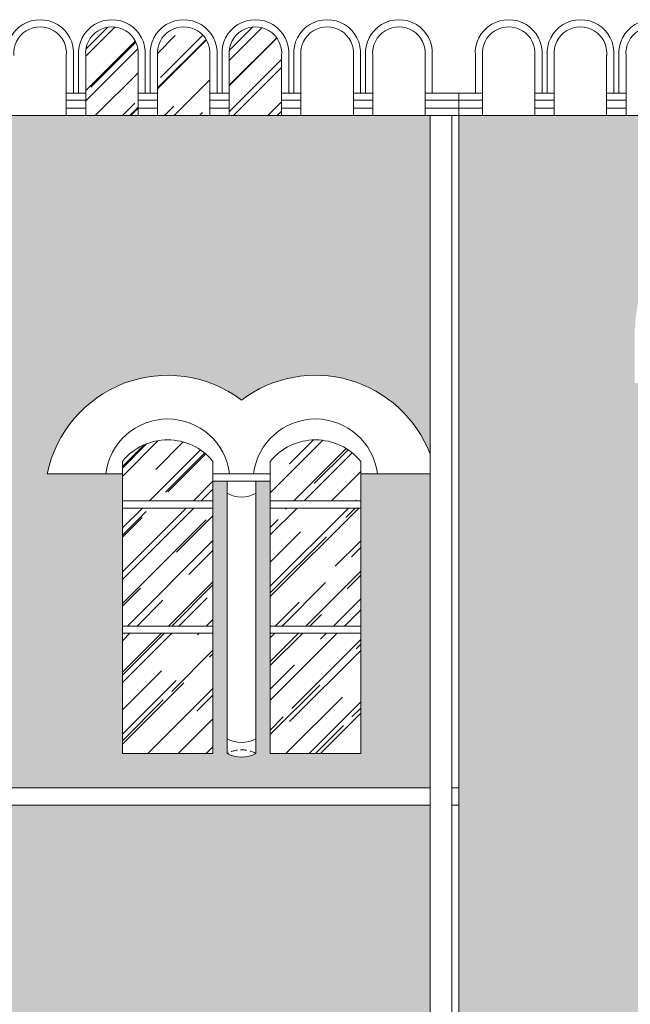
# Model space of a CAD drawing. Header units: millimetres. Extents: x -5254 to 173417, y -28809 to -6400.
# Tile 193 of 256: x 129755 to 130181, y -11438 to -10751. Entities that reach past the tile are written whole.
import ezdxf

# ---------------------------------------------------------------- set-up
doc = ezdxf.new("R2010")
doc.units = ezdxf.units.MM
doc.linetypes.add('HIDDEN', pattern=[9.525, 6.35, -3.175])
for name, color, linetype, lineweight in [('mre_cegła', 7, 'Continuous', 5), ('mre_cienka', 7, 'Continuous', 15), ('mre_cienkie', 7, 'Continuous', 9), ('mre_drewno', 7, 'Continuous', 9), ('mre_szyby', 7, 'Continuous', 13), ('mre_ściany', 7, 'Continuous', 20)]:
    doc.layers.add(name, color=color, linetype=linetype, lineweight=lineweight)
pattern_1 = [(45, (103332.984, -13352.699), (21.552615, 57.47364), [381, -50.8, 127, -25.4]), (45, (103347.89, -13319.83), (-41.847994, 5.92697), [76.2, -8.382, 152.4, -19.05]), (45, (103326.698, -13328.452), (81.36112, 105.428207), [203.2, -35.56, 101.6, -25.4])]
pattern_2 = [(0, (103332.984, -13352.699), (0, 7.451598), []), (90, (103332.984, -13352.699), (-11.176, 7.451598), [7.451598, -7.451598])]

msp = doc.modelspace()

# ---------------------------------------------------------------- hatches: boundary and pattern name
at = {"layer": 'mre_cegła'}
h = msp.add_hatch(dxfattribs=at)
h.set_pattern_fill('AR-BRSTD', color=256, scale=0.11)
h.set_pattern_definition(pattern_2)
h.paths.add_polyline_path([(130041.35, -11298.63), (128879.35, -11298.63), (128879.35, -11806.13), (129286.16, -11806.13), (129271.25, -11788.13), (129286.16, -11788.13), (129286.16, -11806.13), (130041.35, -11806.13)])
h.paths.add_polyline_path([(129647.94, -11488.27), (129647.94, -11513.24), (129637.94, -11513.24), (129637.94, -11705.13), (129647.44, -11705.13), (129647.44, -11726.13), (129622.94, -11726.13), (129622.94, -11720.13), (129612.85, -11720.13), (129607.85, -11720.13), (129471.85, -11720.13), (129466.94, -11720.13), (129456.94, -11720.13), (129456.94, -11726.13), (129432.44, -11726.13), (129432.44, -11705.13), (129441.94, -11705.13), (129441.94, -11513.24), (129431.94, -11513.24), (129431.94, -11488.27, -0.343883)], flags=16)
h.paths.add_polyline_path([(129622.85, -11513.17), (129622.85, -11513.24, 0.326659), (129456.85, -11513.24), (129456.85, -11513.31, -0.32666)], flags=0)
h.paths.add_polyline_path([(129607.85, -11521.13), (129607.85, -11715.13), (129471.85, -11715.13), (129471.85, -11521.13, -0.294118)], flags=0)
h.paths.add_polyline_path([(129275.94, -11488.27), (129275.94, -11513.24), (129265.94, -11513.24), (129265.94, -11705.13), (129275.44, -11705.13), (129275.44, -11726.13), (129250.94, -11726.13), (129250.94, -11720.13), (129240.85, -11720.13), (129235.85, -11720.13), (129099.85, -11720.13), (129094.94, -11720.13), (129084.94, -11720.13), (129084.94, -11726.13), (129060.44, -11726.13), (129060.44, -11705.13), (129069.94, -11705.13), (129069.94, -11513.24), (129059.94, -11513.24), (129059.94, -11488.27, -0.343883)], flags=16)
h.paths.add_polyline_path([(129534.85, -11576.41), (129544.85, -11576.41), (129544.85, -11578.41), (129534.85, -11578.41)], flags=0)
h.paths.add_polyline_path([(129250.85, -11513.24, 0.326659), (129084.85, -11513.24), (129084.85, -11513.31, -0.32666), (129250.85, -11513.17)], flags=0)
h.paths.add_polyline_path([(129235.85, -11521.13), (129235.85, -11715.13), (129099.85, -11715.13), (129099.85, -11521.13, -0.294118)], flags=0)
h.paths.add_polyline_path([(129544.85, -11588.41), (129544.85, -11590.41), (129534.85, -11590.41), (129534.85, -11588.41)], flags=0)
h.paths.add_polyline_path([(129172.85, -11576.41), (129172.85, -11578.41), (129162.85, -11578.41), (129162.85, -11576.41)], flags=0)
h.paths.add_polyline_path([(129172.85, -11588.41), (129172.85, -11590.41), (129162.85, -11590.41), (129162.85, -11588.41)], flags=0)
h.paths.add_polyline_path([(129293.72, -11720.13), (129278.81, -11702.13), (129293.72, -11702.13)], flags=16)
h.paths.add_polyline_path([(129801.94, -11488.27, -0.343883), (130017.94, -11488.27), (130017.94, -11513.24), (130007.94, -11513.24), (130007.94, -11705.13), (130017.44, -11705.13), (130017.44, -11726.13), (129992.94, -11726.13), (129992.94, -11720.13), (129982.85, -11720.13), (129977.85, -11720.13), (129841.85, -11720.13), (129836.94, -11720.13), (129826.94, -11720.13), (129826.94, -11726.13), (129802.44, -11726.13), (129802.44, -11705.13), (129811.94, -11705.13), (129811.94, -11513.24), (129801.94, -11513.24)], flags=16)
h.paths.add_polyline_path([(129992.85, -11513.17), (129992.85, -11513.24, 0.326659), (129826.85, -11513.24), (129826.85, -11513.31, -0.32666)], flags=0)
h.paths.add_polyline_path([(129841.85, -11521.13, -0.294118), (129977.85, -11521.13), (129977.85, -11715.13), (129841.85, -11715.13)], flags=0)
h.paths.add_polyline_path([(129914.85, -11576.41), (129914.85, -11578.41), (129904.85, -11578.41), (129904.85, -11576.41)], flags=0)
h.paths.add_polyline_path([(129914.85, -11588.41), (129914.85, -11590.41), (129904.85, -11590.41), (129904.85, -11588.41)], flags=0)
h.paths.add_polyline_path([(131786.85, -11298.63), (130602.85, -11298.63), (130602.85, -11806.13), (131786.85, -11806.13)])
h.paths.add_polyline_path([(130864.44, -11488.27), (130864.44, -11513.24), (130854.44, -11513.24), (130854.44, -11705.13), (130863.94, -11705.13), (130863.94, -11726.13), (130839.44, -11726.13), (130839.44, -11720.13), (130829.35, -11720.13), (130824.35, -11720.13), (130688.35, -11720.13), (130683.44, -11720.13), (130673.44, -11720.13), (130673.44, -11726.13), (130648.94, -11726.13), (130648.94, -11705.13), (130658.44, -11705.13), (130658.44, -11513.24), (130648.44, -11513.24), (130648.44, -11488.27, -0.343883)], flags=16)
h.paths.add_polyline_path([(130839.35, -11513.17), (130839.35, -11513.24, 0.326659), (130673.35, -11513.24), (130673.35, -11513.31, -0.32666)], flags=0)
h.paths.add_polyline_path([(130824.35, -11521.13), (130824.35, -11715.13), (130688.35, -11715.13), (130688.35, -11521.13, -0.294118)], flags=0)
h.paths.add_polyline_path([(130751.35, -11576.41), (130761.35, -11576.41), (130761.35, -11578.41), (130751.35, -11578.41)], flags=0)
h.paths.add_polyline_path([(130761.35, -11588.41), (130761.35, -11590.41), (130751.35, -11590.41), (130751.35, -11588.41)], flags=0)
h.paths.add_polyline_path([(131018.44, -11488.27, -0.343883), (131234.44, -11488.27), (131234.44, -11513.24), (131224.44, -11513.24), (131224.44, -11705.13), (131233.94, -11705.13), (131233.94, -11726.13), (131209.44, -11726.13), (131209.44, -11720.13), (131199.35, -11720.13), (131194.35, -11720.13), (131058.35, -11720.13), (131053.44, -11720.13), (131043.44, -11720.13), (131043.44, -11726.13), (131018.94, -11726.13), (131018.94, -11705.13), (131028.44, -11705.13), (131028.44, -11513.24), (131018.44, -11513.24)], flags=16)
h.paths.add_polyline_path([(131209.35, -11513.17), (131209.35, -11513.24, 0.326659), (131043.35, -11513.24), (131043.35, -11513.31, -0.32666)], flags=0)
h.paths.add_polyline_path([(131058.35, -11521.13, -0.294118), (131194.35, -11521.13), (131194.35, -11715.13), (131058.35, -11715.13)], flags=0)
h.paths.add_polyline_path([(131131.35, -11576.41), (131131.35, -11578.41), (131121.35, -11578.41), (131121.35, -11576.41)], flags=0)
h.paths.add_polyline_path([(131131.35, -11588.41), (131131.35, -11590.41), (131121.35, -11590.41), (131121.35, -11588.41)], flags=0)
h.paths.add_polyline_path([(131390.44, -11488.27, -0.343883), (131606.44, -11488.27), (131606.44, -11513.24), (131596.44, -11513.24), (131596.44, -11705.13), (131605.94, -11705.13), (131605.94, -11726.13), (131581.44, -11726.13), (131581.44, -11720.13), (131571.35, -11720.13), (131566.35, -11720.13), (131430.35, -11720.13), (131425.44, -11720.13), (131415.44, -11720.13), (131415.44, -11726.13), (131390.94, -11726.13), (131390.94, -11705.13), (131400.44, -11705.13), (131400.44, -11513.24), (131390.44, -11513.24)], flags=16)
h.paths.add_polyline_path([(131581.35, -11513.17), (131581.35, -11513.24, 0.326659), (131415.35, -11513.24), (131415.35, -11513.31, -0.32666)], flags=0)
h.paths.add_polyline_path([(131430.35, -11521.13, -0.294118), (131566.35, -11521.13), (131566.35, -11715.13), (131430.35, -11715.13)], flags=0)
h.paths.add_polyline_path([(131503.35, -11576.41), (131503.35, -11578.41), (131493.35, -11578.41), (131493.35, -11576.41)], flags=0)
h.paths.add_polyline_path([(131503.35, -11588.41), (131503.35, -11590.41), (131493.35, -11590.41), (131493.35, -11588.41)], flags=0)
h.paths.add_polyline_path([(131616.52, -11699.63), (131631.43, -11699.63), (131631.43, -11717.63)], flags=16)
h.paths.add_polyline_path([(131608.96, -11785.63), (131623.87, -11785.63), (131623.87, -11803.63)], flags=16)
h.paths.add_polyline_path([(131786.85, -10817.96), (130602.85, -10817.96), (130602.85, -11286.63), (131786.85, -11286.63)])
h.paths.add_polyline_path([(130891.85, -11067.86), (130839.44, -11067.86), (130839.44, -11262.7), (130776.44, -11262.7), (130776.44, -11072.86), (130766.44, -11072.86), (130766.44, -11262.7, -0.256629), (130746.44, -11262.7), (130746.44, -11072.86), (130736.44, -11072.86), (130736.44, -11262.7), (130673.44, -11262.7), (130673.44, -11067.86), (130621.02, -11067.86, -0.552546), (130756.44, -11016.3, -0.552546)], flags=16)
h.paths.add_polyline_path([(131126.44, -11016.3, -0.552546), (131261.85, -11067.86), (131209.44, -11067.86), (131209.44, -11262.7), (131146.44, -11262.7), (131146.44, -11072.86), (131136.44, -11072.86), (131136.44, -11262.7, -0.256629), (131116.44, -11262.7), (131116.44, -11072.86), (131106.44, -11072.86), (131106.44, -11262.7), (131043.44, -11262.7), (131043.44, -11067.86), (130991.02, -11067.86, -0.552546)], flags=16)
h.paths.add_polyline_path([(131498.44, -11016.3, -0.552546), (131633.85, -11067.86), (131581.44, -11067.86), (131581.44, -11262.7), (131518.44, -11262.7), (131518.44, -11072.86), (131508.44, -11072.86), (131508.44, -11262.7, -0.256629), (131488.44, -11262.7), (131488.44, -11072.86), (131478.44, -11072.86), (131478.44, -11262.7), (131415.44, -11262.7), (131415.44, -11067.86), (131363.02, -11067.86, -0.552546)], flags=16)
h.paths.add_polyline_path([(131598.89, -11244.7), (131613.8, -11244.7), (131613.8, -11262.7)], flags=16)
h.paths.add_polyline_path([(130041.35, -10817.96), (128879.35, -10817.96), (128879.35, -11286.63), (130041.35, -11286.63), (130041.35, -11067.86), (129992.94, -11067.86), (129992.94, -11262.7), (129929.94, -11262.7), (129929.94, -11072.86), (129919.94, -11072.86), (129919.94, -11262.7, -0.256629), (129899.94, -11262.7), (129899.94, -11072.86), (129889.94, -11072.86), (129889.94, -11262.7), (129826.94, -11262.7), (129826.94, -11067.86), (129774.52, -11067.86, -0.552546), (129909.94, -11016.3, -0.498751), (130041.35, -11054.02)])
h.paths.add_polyline_path([(129675.35, -11067.86), (129622.94, -11067.86), (129622.94, -11262.7), (129559.94, -11262.7), (129559.94, -11072.86), (129549.94, -11072.86), (129549.94, -11262.7, -0.256629), (129529.94, -11262.7), (129529.94, -11072.86), (129519.94, -11072.86), (129519.94, -11262.7), (129456.94, -11262.7), (129456.94, -11067.86), (129404.52, -11067.86, -0.552546), (129539.94, -11016.3, -0.552546)], flags=16)
h.paths.add_polyline_path([(129303.35, -11067.86), (129250.94, -11067.86), (129250.94, -11262.7), (129187.94, -11262.7), (129187.94, -11072.86), (129177.94, -11072.86), (129177.94, -11262.7, -0.256629), (129157.94, -11262.7), (129157.94, -11072.86), (129147.94, -11072.86), (129147.94, -11262.7), (129084.94, -11262.7), (129084.94, -11067.86), (129032.52, -11067.86, -0.552546), (129167.94, -11016.3, -0.552546)], flags=16)
h.paths.add_polyline_path([(129283.3, -11244.7), (129283.3, -11262.7), (129268.39, -11244.7)], flags=16)
h.paths.add_polyline_path([(131293.65, -11270.26), (131358.87, -11270.26), (131358.87, -11248.08), (131293.65, -11248.08)], flags=24)
h.paths.add_polyline_path([(131613.84, -11246.33), (131679.06, -11246.33), (131679.06, -11224.15), (131613.84, -11224.15)], flags=24)
h.paths.add_polyline_path([(128963.15, -11270.26), (129028.37, -11270.26), (129028.37, -11248.08), (128963.15, -11248.08)], flags=24)
h.paths.add_polyline_path([(129283.34, -11246.33), (129348.56, -11246.33), (129348.56, -11224.15), (129283.34, -11224.15)], flags=24)
h = msp.add_hatch(dxfattribs=at)
h.set_pattern_fill('AR-BRSTD', color=256, scale=0.11)
h.set_pattern_definition(pattern_2)
h.paths.add_polyline_path([(130272.06, -11025.96), (130246.06, -11025.96), (130246.06, -11095.96), (130272.06, -11095.96)], flags=17)
h.paths.add_polyline_path([(130312.06, -11025.96), (130286.06, -11025.96), (130286.06, -11095.96), (130312.06, -11095.96)], flags=17)
h.paths.add_polyline_path([(130352.06, -11025.96), (130326.06, -11025.96), (130326.06, -11095.96), (130352.06, -11095.96)], flags=17)
h.paths.add_polyline_path([(130392.06, -11025.96), (130366.06, -11025.96), (130366.06, -11095.96), (130392.06, -11095.96)], flags=17)
h.paths.add_polyline_path([(130582.85, -10817.96), (130061.35, -10817.96), (130061.35, -11806.13), (130217.06, -11806.13), (130217.06, -11733.96), (130217.06, -11004.4), (130183.76, -11004.4), (130183.76, -10973.96, -1), (130453.19, -10973.96), (130453.19, -11003.96), (130420.35, -11003.96), (130420.35, -11733.96), (130420.35, -11806.13), (130582.85, -11806.13)])
h.paths.add_polyline_path([(130420.35, -11119.96), (130393.35, -11119.96), (130393.35, -11418.96), (130398.35, -11418.96), (130398.35, -11423.96), (130239.06, -11423.96), (130239.06, -11418.96), (130244.06, -11418.96), (130244.06, -11119.96), (130217.06, -11119.96), (130217.06, -11627.08, -0.099439), (130303.02, -11602.86), (130301.34, -11580.95, -0.038256), (130339.35, -11580.95), (130337.67, -11602.86, -0.095348), (130420.35, -11625.44)], flags=17)
h.paths.add_polyline_path([(130582.85, -11843.9), (130420.35, -11843.9), (130420.35, -11874.9), (130582.85, -11874.9)])
h.paths.add_polyline_path([(130582.85, -11905.9), (130420.35, -11905.9), (130420.35, -11936.9), (130582.85, -11936.9)])
h.paths.add_polyline_path([(130582.85, -11967.9), (130420.35, -11967.9), (130420.35, -11998.9), (130582.85, -11998.9)])
h.paths.add_polyline_path([(130582.85, -12029.9), (130420.35, -12029.9), (130420.35, -12060.9), (130582.85, -12060.9)])
h.paths.add_polyline_path([(130582.85, -12091.9), (130420.35, -12091.9), (130420.35, -12122.9), (130582.85, -12122.9)])
h.paths.add_polyline_path([(130582.85, -12153.9), (130420.35, -12153.9), (130420.35, -12184.9), (130582.85, -12184.9)])
h.paths.add_polyline_path([(130217.06, -12153.9), (130061.35, -12153.9), (130061.35, -12184.9), (130217.06, -12184.9)])
h.paths.add_polyline_path([(130217.06, -12091.9), (130061.35, -12091.9), (130061.35, -12122.9), (130217.06, -12122.9)])
h.paths.add_polyline_path([(130217.06, -12029.9), (130061.35, -12029.9), (130061.35, -12060.9), (130217.06, -12060.9)])
h.paths.add_polyline_path([(130217.06, -11967.9), (130061.35, -11967.9), (130061.35, -11998.9), (130217.06, -11998.9)])
h.paths.add_polyline_path([(130217.06, -11905.9), (130061.35, -11905.9), (130061.35, -11936.9), (130217.06, -11936.9)])
h.paths.add_polyline_path([(130217.06, -11843.9), (130061.35, -11843.9), (130061.35, -11874.9), (130217.06, -11874.9)])
at = {"layer": 'mre_szyby'}
h = msp.add_hatch(dxfattribs=at)
h.set_pattern_fill('AR-RROOF', color=256, angle=45)
h.set_pattern_definition(pattern_1)
h.paths.add_polyline_path([(129137.82, -10776.19, 1.09589), (129101.32, -10776.19), (129101.32, -10817.96), (129137.82, -10817.96), (129137.82, -10802.29)])
h.paths.add_polyline_path([(129151.32, -10776.19), (129151.32, -10817.96), (129187.82, -10817.96), (129187.82, -10776.19, 1.09589)])
h.paths.add_polyline_path([(129487.82, -10776.19, 1.09589), (129451.32, -10776.19), (129451.32, -10817.96), (129487.82, -10817.96), (129487.82, -10802.29)])
h.paths.add_polyline_path([(129537.82, -10776.19, 1.09589), (129501.32, -10776.19), (129501.32, -10817.96), (129537.82, -10817.96), (129537.82, -10802.29)])
h.paths.add_polyline_path([(129587.82, -10776.19, 1.09589), (129551.32, -10776.19), (129551.32, -10817.96), (129587.82, -10817.96), (129587.82, -10802.29)])
h.paths.add_polyline_path([(129837.82, -10776.19, 1.09589), (129801.32, -10776.19), (129801.32, -10817.96), (129837.82, -10817.96), (129837.82, -10802.29)])
h.paths.add_polyline_path([(129887.82, -10776.19, 1.09589), (129851.32, -10776.19), (129851.32, -10817.96), (129887.82, -10817.96), (129887.82, -10802.29)])
h.paths.add_polyline_path([(129937.82, -10776.19, 1.09589), (129901.32, -10776.19), (129901.32, -10817.96), (129937.82, -10817.96)])
h = msp.add_hatch(dxfattribs=at)
h.set_pattern_fill('AR-RROOF', color=256, angle=45)
h.set_pattern_definition(pattern_1)
h.paths.add_polyline_path([(129147.94, -11059.06, 0.47619), (129084.94, -11059.06), (129084.94, -11086.58), (129147.94, -11086.58)])
h.paths.add_polyline_path([(129147.94, -11091.58), (129084.94, -11091.58), (129084.94, -11173.87), (129147.94, -11173.87)])
h.paths.add_polyline_path([(129147.94, -11178.87), (129084.94, -11178.87), (129084.94, -11262.7), (129147.94, -11262.7)])
h.paths.add_polyline_path([(129250.94, -11178.87), (129187.94, -11178.87), (129187.94, -11262.7), (129250.94, -11262.7)])
h.paths.add_polyline_path([(129250.94, -11091.58), (129187.94, -11091.58), (129187.94, -11173.87), (129250.94, -11173.87)])
h.paths.add_polyline_path([(129250.94, -11059.06, 0.47619), (129187.94, -11059.06), (129187.94, -11086.58), (129250.94, -11086.58)])
h.paths.add_polyline_path([(129519.94, -11059.06, 0.47619), (129456.94, -11059.06), (129456.94, -11086.58), (129519.94, -11086.58)])
h.paths.add_polyline_path([(129519.94, -11091.58), (129456.94, -11091.58), (129456.94, -11173.87), (129519.94, -11173.87)])
h.paths.add_polyline_path([(129519.94, -11178.87), (129456.94, -11178.87), (129456.94, -11262.7), (129519.94, -11262.7)])
h.paths.add_polyline_path([(129622.94, -11178.87), (129559.94, -11178.87), (129559.94, -11262.7), (129622.94, -11262.7)])
h.paths.add_polyline_path([(129622.94, -11091.58), (129559.94, -11091.58), (129559.94, -11173.87), (129622.94, -11173.87)])
h.paths.add_polyline_path([(129559.94, -11059.06), (129559.94, -11086.58), (129622.94, -11086.58), (129622.94, -11059.06, 0.47619)])
h.paths.add_polyline_path([(129992.94, -11059.06, 0.47619), (129929.94, -11059.06), (129929.94, -11086.58), (129992.94, -11086.58)])
h.paths.add_polyline_path([(129889.94, -11059.06, 0.47619), (129826.94, -11059.06), (129826.94, -11086.58), (129889.94, -11086.58)])
h.paths.add_polyline_path([(129889.94, -11091.58), (129826.94, -11091.58), (129826.94, -11173.87), (129889.94, -11173.87)])
h.paths.add_polyline_path([(129992.94, -11091.58), (129929.94, -11091.58), (129929.94, -11173.87), (129992.94, -11173.87)])
h.paths.add_polyline_path([(129889.94, -11178.87), (129826.94, -11178.87), (129826.94, -11262.7), (129889.94, -11262.7)])
h.paths.add_polyline_path([(129992.94, -11178.87), (129929.94, -11178.87), (129929.94, -11262.7), (129992.94, -11262.7)])
h.paths.add_polyline_path([(129235.85, -11521.13, 0.133862), (129172.85, -11501.23), (129172.85, -11576.41), (129235.85, -11576.41)])
h.paths.add_polyline_path([(129162.85, -11501.23, 0.133862), (129099.85, -11521.13), (129099.85, -11576.41), (129162.85, -11576.41)])
h.paths.add_polyline_path([(129162.85, -11590.41), (129099.85, -11590.41), (129099.85, -11644.69), (129162.85, -11644.69)])
h.paths.add_polyline_path([(129162.85, -11663.71), (129162.85, -11649.69), (129099.85, -11649.69), (129099.85, -11715.13), (129162.85, -11715.13)])
h.paths.add_polyline_path([(129235.85, -11649.69), (129172.85, -11649.69), (129172.85, -11663.71), (129172.85, -11715.13), (129235.85, -11715.13)])
h.paths.add_polyline_path([(129235.85, -11590.41), (129172.85, -11590.41), (129172.85, -11644.69), (129235.85, -11644.69)])
h.paths.add_polyline_path([(129607.85, -11521.13, 0.133862), (129544.85, -11501.23), (129544.85, -11576.41), (129607.85, -11576.41)])
h.paths.add_polyline_path([(129534.85, -11501.23, 0.133862), (129471.85, -11521.13), (129471.85, -11576.41), (129534.85, -11576.41)])
h.paths.add_polyline_path([(129534.85, -11590.41), (129471.85, -11590.41), (129471.85, -11644.69), (129534.85, -11644.69)])
h.paths.add_polyline_path([(129607.85, -11590.41), (129544.85, -11590.41), (129544.85, -11644.69), (129607.85, -11644.69)])
h.paths.add_polyline_path([(129534.85, -11663.71), (129534.85, -11649.69), (129471.85, -11649.69), (129471.85, -11715.13), (129534.85, -11715.13)])
h.paths.add_polyline_path([(129607.85, -11649.69), (129544.85, -11649.69), (129544.85, -11663.71), (129544.85, -11715.13), (129607.85, -11715.13)])
h.paths.add_polyline_path([(129904.85, -11501.23, 0.133862), (129841.85, -11521.13), (129841.85, -11576.41), (129904.85, -11576.41)])
h.paths.add_polyline_path([(129977.85, -11521.13, 0.133862), (129914.85, -11501.23), (129914.85, -11576.41), (129977.85, -11576.41)])
h.paths.add_polyline_path([(129904.85, -11590.41), (129841.85, -11590.41), (129841.85, -11644.69), (129904.85, -11644.69)])
h.paths.add_polyline_path([(129977.85, -11590.41), (129914.85, -11590.41), (129914.85, -11644.69), (129977.85, -11644.69)])
h.paths.add_polyline_path([(129904.85, -11663.71), (129904.85, -11649.69), (129841.85, -11649.69), (129841.85, -11715.13), (129904.85, -11715.13)])
h.paths.add_polyline_path([(129977.85, -11649.69), (129914.85, -11649.69), (129914.85, -11663.71), (129914.85, -11715.13), (129977.85, -11715.13)])
h.paths.add_polyline_path([(129162.85, -11919.23, 0.133862), (129099.85, -11939.13), (129099.85, -11994.41), (129162.85, -11994.41)])
h.paths.add_polyline_path([(129235.85, -11939.13, 0.133862), (129172.85, -11919.23), (129172.85, -11994.41), (129235.85, -11994.41)])
h.paths.add_polyline_path([(129162.85, -12008.41), (129099.85, -12008.41), (129099.85, -12062.69), (129162.85, -12062.69)])
h.paths.add_polyline_path([(129235.85, -12008.41), (129172.85, -12008.41), (129172.85, -12062.69), (129235.85, -12062.69)])
h.paths.add_polyline_path([(129162.85, -12081.71), (129162.85, -12067.69), (129099.85, -12067.69), (129099.85, -12133.13), (129162.85, -12133.13)])
h.paths.add_polyline_path([(129235.85, -12067.69), (129172.85, -12067.69), (129172.85, -12081.71), (129172.85, -12133.13), (129235.85, -12133.13)])
h.paths.add_polyline_path([(129534.85, -11919.23, 0.133862), (129471.85, -11939.13), (129471.85, -11994.41), (129534.85, -11994.41)])
h.paths.add_polyline_path([(129607.85, -11939.13, 0.133862), (129544.85, -11919.23), (129544.85, -11994.41), (129607.85, -11994.41)])
h.paths.add_polyline_path([(129534.85, -12008.41), (129471.85, -12008.41), (129471.85, -12062.69), (129534.85, -12062.69)])
h.paths.add_polyline_path([(129607.85, -12008.41), (129544.85, -12008.41), (129544.85, -12062.69), (129607.85, -12062.69)])
h.paths.add_polyline_path([(129534.85, -12081.71), (129534.85, -12067.69), (129471.85, -12067.69), (129471.85, -12133.13), (129534.85, -12133.13)])
h.paths.add_polyline_path([(129607.85, -12067.69), (129544.85, -12067.69), (129544.85, -12081.71), (129544.85, -12133.13), (129607.85, -12133.13)])
h.paths.add_polyline_path([(129904.85, -11919.23, 0.133862), (129841.85, -11939.13), (129841.85, -11994.41), (129904.85, -11994.41)])
h.paths.add_polyline_path([(129977.85, -11939.13, 0.133862), (129914.85, -11919.23), (129914.85, -11994.41), (129977.85, -11994.41)])
h.paths.add_polyline_path([(129904.85, -12008.41), (129841.85, -12008.41), (129841.85, -12062.69), (129904.85, -12062.69)])
h.paths.add_polyline_path([(129977.85, -12008.41), (129914.85, -12008.41), (129914.85, -12062.69), (129977.85, -12062.69)])
h.paths.add_polyline_path([(129904.85, -12081.71), (129904.85, -12067.69), (129841.85, -12067.69), (129841.85, -12133.13), (129904.85, -12133.13)])
h.paths.add_polyline_path([(129977.85, -12067.69), (129914.85, -12067.69), (129914.85, -12081.71), (129914.85, -12133.13), (129977.85, -12133.13)])
h.paths.add_polyline_path([(129162.85, -12338.26, 0.153939), (129109.85, -12358.13), (129109.85, -12413.41), (129162.85, -12413.41)])
h.paths.add_polyline_path([(129225.85, -12358.13, 0.153939), (129172.85, -12338.26), (129172.85, -12413.41), (129225.85, -12413.41)])
h.paths.add_polyline_path([(129162.85, -12427.41), (129109.85, -12427.41), (129109.85, -12481.69), (129162.85, -12481.69)])
h.paths.add_polyline_path([(129225.85, -12427.41), (129172.85, -12427.41), (129172.85, -12481.69), (129225.85, -12481.69)])
h.paths.add_polyline_path([(129162.85, -12500.71), (129162.85, -12486.69), (129109.85, -12486.69), (129109.85, -12552.13), (129162.85, -12552.13)])
h.paths.add_polyline_path([(129225.85, -12486.69), (129172.85, -12486.69), (129172.85, -12500.71), (129172.85, -12552.13), (129225.85, -12552.13)])
h.paths.add_polyline_path([(129534.85, -12338.26, 0.153939), (129481.85, -12358.13), (129481.85, -12413.41), (129534.85, -12413.41)])
h.paths.add_polyline_path([(129597.85, -12358.13, 0.153939), (129544.85, -12338.26), (129544.85, -12413.41), (129597.85, -12413.41)])
h.paths.add_polyline_path([(129534.85, -12427.41), (129481.85, -12427.41), (129481.85, -12481.69), (129534.85, -12481.69)])
h.paths.add_polyline_path([(129597.85, -12427.41), (129544.85, -12427.41), (129544.85, -12481.69), (129597.85, -12481.69)])
h.paths.add_polyline_path([(129534.85, -12500.71), (129534.85, -12486.69), (129481.85, -12486.69), (129481.85, -12552.13), (129534.85, -12552.13)])
h.paths.add_polyline_path([(129597.85, -12486.69), (129544.85, -12486.69), (129544.85, -12500.71), (129544.85, -12552.13), (129597.85, -12552.13)])
h.paths.add_polyline_path([(129904.85, -12338.26, 0.153939), (129851.85, -12358.13), (129851.85, -12413.41), (129904.85, -12413.41)])
h.paths.add_polyline_path([(129967.85, -12358.13, 0.153939), (129914.85, -12338.26), (129914.85, -12413.41), (129967.85, -12413.41)])
h.paths.add_polyline_path([(129904.85, -12427.41), (129851.85, -12427.41), (129851.85, -12481.69), (129904.85, -12481.69)])
h.paths.add_polyline_path([(129967.85, -12427.41), (129914.85, -12427.41), (129914.85, -12481.69), (129967.85, -12481.69)])
h.paths.add_polyline_path([(129904.85, -12500.71), (129904.85, -12486.69), (129851.85, -12486.69), (129851.85, -12552.13), (129904.85, -12552.13)])
h.paths.add_polyline_path([(129967.85, -12486.69), (129914.85, -12486.69), (129914.85, -12500.71), (129914.85, -12552.13), (129967.85, -12552.13)])
h.paths.add_polyline_path([(130814.35, -12486.69), (130761.35, -12486.69), (130761.35, -12500.71), (130761.35, -12552.13), (130814.35, -12552.13)])
h.paths.add_polyline_path([(130751.35, -12500.71), (130751.35, -12486.69), (130698.35, -12486.69), (130698.35, -12552.13), (130751.35, -12552.13)])
h.paths.add_polyline_path([(130751.35, -12427.41), (130698.35, -12427.41), (130698.35, -12481.69), (130751.35, -12481.69)])
h.paths.add_polyline_path([(130814.35, -12427.41), (130761.35, -12427.41), (130761.35, -12481.69), (130814.35, -12481.69)])
h.paths.add_polyline_path([(130814.35, -12358.13, 0.153939), (130761.35, -12338.26), (130761.35, -12413.41), (130814.35, -12413.41)])
h.paths.add_polyline_path([(130751.35, -12338.26, 0.153939), (130698.35, -12358.13), (130698.35, -12413.41), (130751.35, -12413.41)])

# ---------------------------------------------------------------- linework, layer by layer
at = {"layer": 'mre_cienka'}
for points in [[(130041.35, -12620.39), (130041.35, -10817.96)], [(130056.35, -11713.96), (130056.35, -10817.96)]]:
    msp.add_lwpolyline(points, dxfattribs=at)
at = {"layer": 'mre_cienkie'}
for points in [[(129787.82, -10776.19), (129787.82, -10817.96)], [(129787.82, -10776.19), (129787.82, -10817.96)], [(129792.82, -10776.19), (129792.82, -10802.29)], [(129792.82, -10776.19), (129792.82, -10802.29)], [(129796.32, -10776.19), (129796.32, -10802.29)], [(129796.32, -10776.19), (129796.32, -10802.29)], [(129801.32, -10817.96), (129801.32, -10776.19)], [(129801.32, -10817.96), (129801.32, -10776.19)], [(129837.82, -10776.19), (129837.82, -10817.96)], [(129837.82, -10776.19), (129837.82, -10817.96)], [(129842.82, -10776.19), (129842.82, -10802.29)], [(129842.82, -10776.19), (129842.82, -10802.29)], [(129846.32, -10776.19), (129846.32, -10802.29)], [(129851.32, -10817.96), (129851.32, -10776.19)], [(129887.82, -10776.19), (129887.82, -10817.96)], [(129892.82, -10776.19), (129892.82, -10802.29)], [(129892.82, -10776.19), (129892.82, -10802.29)], [(129896.32, -10776.19), (129896.32, -10802.29)], [(129896.32, -10776.19), (129896.32, -10802.29)], [(129901.32, -10817.96), (129901.32, -10776.19)], [(129901.32, -10817.96), (129901.32, -10776.19)], [(129937.82, -10776.19), (129937.82, -10817.96)], [(129937.82, -10776.19), (129937.82, -10817.96)], [(129942.82, -10776.19), (129942.82, -10802.29)], [(129942.82, -10776.19), (129942.82, -10802.29)], [(129946.32, -10776.19), (129946.32, -10802.29)], [(129951.32, -10817.96), (129951.32, -10776.19)], [(129987.82, -10776.19), (129987.82, -10817.96)], [(129987.82, -10776.19), (129987.82, -10817.96)], [(129992.82, -10776.19), (129992.82, -10802.29)], [(129992.82, -10776.19), (129992.82, -10802.29)], [(129996.32, -10776.19), (129996.32, -10802.29)], [(129996.32, -10776.19), (129996.32, -10802.29)], [(130001.32, -10817.96), (130001.32, -10776.19)], [(130001.32, -10817.96), (130001.32, -10776.19)], [(130037.82, -10776.19), (130037.82, -10817.96)], [(130037.82, -10776.19), (130037.82, -10817.96)], [(130042.82, -10776.19), (130042.82, -10802.29)], [(130042.82, -10776.19), (130042.82, -10802.29)], [(130072.82, -10776.19), (130072.82, -10802.29)], [(130072.82, -10776.19), (130072.82, -10802.29)], [(130077.82, -10817.96), (130077.82, -10776.19)], [(130077.82, -10817.96), (130077.82, -10776.19)], [(130114.32, -10776.19), (130114.32, -10817.96)], [(130114.32, -10776.19), (130114.32, -10817.96)], [(130114.32, -10776.19), (130114.32, -10817.96)], [(130119.32, -10776.19), (130119.32, -10802.29)], [(130119.32, -10776.19), (130119.32, -10802.29)], [(130119.32, -10776.19), (130119.32, -10802.29)], [(130122.82, -10776.19), (130122.82, -10802.29)], [(130122.82, -10776.19), (130122.82, -10802.29)], [(130127.82, -10817.96), (130127.82, -10776.19)], [(130127.82, -10817.96), (130127.82, -10776.19)], [(130164.32, -10776.19), (130164.32, -10817.96)], [(130164.32, -10776.19), (130164.32, -10817.96)], [(130169.32, -10776.19), (130169.32, -10802.29)], [(130169.32, -10776.19), (130169.32, -10802.29)], [(130172.82, -10776.19), (130172.82, -10802.29)], [(130177.82, -10817.96), (130177.82, -10776.19)], [(129787.82, -10802.29), (129787.82, -10817.96)], [(129787.82, -10802.29), (129787.82, -10817.96)], [(129787.82, -10802.29), (129787.82, -10817.96)], [(129787.82, -10802.29), (129787.82, -10817.96)], [(129787.82, -10802.29), (129787.82, -10817.96)], [(129792.82, -10802.29), (129787.82, -10802.29)], [(129787.82, -10802.29), (129787.82, -10817.96)], [(129787.82, -10802.29), (129787.82, -10817.96)], [(129787.82, -10802.29), (129787.82, -10817.96)], [(129787.82, -10802.29), (129787.82, -10817.96)], [(129787.82, -10802.29), (129787.82, -10817.96)], [(129792.82, -10802.29), (129787.82, -10802.29)], [(129792.82, -10802.29), (129796.32, -10802.29)], [(129792.82, -10802.29), (129796.32, -10802.29)], [(129796.32, -10802.29), (129801.32, -10802.29)], [(129796.32, -10802.29), (129801.32, -10802.29)], [(129837.82, -10802.29), (129837.82, -10817.96)], [(129837.82, -10802.29), (129837.82, -10817.96)], [(129837.82, -10802.29), (129837.82, -10817.96)], [(129837.82, -10802.29), (129837.82, -10817.96)], [(129837.82, -10802.29), (129837.82, -10817.96)], [(129842.82, -10802.29), (129837.82, -10802.29)], [(129837.82, -10802.29), (129837.82, -10817.96)], [(129837.82, -10802.29), (129837.82, -10817.96)], [(129837.82, -10802.29), (129837.82, -10817.96)], [(129837.82, -10802.29), (129837.82, -10817.96)], [(129837.82, -10802.29), (129837.82, -10817.96)], [(129842.82, -10802.29), (129837.82, -10802.29)], [(129842.82, -10802.29), (129846.32, -10802.29)], [(129846.32, -10802.29), (129851.32, -10802.29)], [(129887.82, -10802.29), (129887.82, -10817.96)], [(129887.82, -10802.29), (129887.82, -10817.96)], [(129887.82, -10802.29), (129887.82, -10817.96)], [(129887.82, -10802.29), (129887.82, -10817.96)], [(129887.82, -10802.29), (129887.82, -10817.96)], [(129892.82, -10802.29), (129887.82, -10802.29)], [(129892.82, -10802.29), (129896.32, -10802.29)], [(129892.82, -10802.29), (129896.32, -10802.29)], [(129896.32, -10802.29), (129901.32, -10802.29)], [(129896.32, -10802.29), (129901.32, -10802.29)], [(129937.82, -10802.29), (129937.82, -10817.96)], [(129937.82, -10802.29), (129937.82, -10817.96)], [(129937.82, -10802.29), (129937.82, -10817.96)], [(129937.82, -10802.29), (129937.82, -10817.96)], [(129937.82, -10802.29), (129937.82, -10817.96)], [(129942.82, -10802.29), (129937.82, -10802.29)], [(129937.82, -10802.29), (129937.82, -10817.96)], [(129937.82, -10802.29), (129937.82, -10817.96)], [(129937.82, -10802.29), (129937.82, -10817.96)], [(129937.82, -10802.29), (129937.82, -10817.96)], [(129937.82, -10802.29), (129937.82, -10817.96)], [(129942.82, -10802.29), (129937.82, -10802.29)], [(129942.82, -10802.29), (129946.32, -10802.29)], [(129946.32, -10802.29), (129951.32, -10802.29)], [(129987.82, -10802.29), (129987.82, -10817.96)], [(129987.82, -10802.29), (129987.82, -10817.96)], [(129987.82, -10802.29), (129987.82, -10817.96)], [(129987.82, -10802.29), (129987.82, -10817.96)], [(129987.82, -10802.29), (129987.82, -10817.96)], [(129992.82, -10802.29), (129987.82, -10802.29)], [(129987.82, -10802.29), (129987.82, -10817.96)], [(129987.82, -10802.29), (129987.82, -10817.96)], [(129987.82, -10802.29), (129987.82, -10817.96)], [(129987.82, -10802.29), (129987.82, -10817.96)], [(129987.82, -10802.29), (129987.82, -10817.96)], [(129992.82, -10802.29), (129987.82, -10802.29)], [(129992.82, -10802.29), (129996.32, -10802.29)], [(129992.82, -10802.29), (129996.32, -10802.29)], [(129996.32, -10802.29), (130001.32, -10802.29)], [(129996.32, -10802.29), (130001.32, -10802.29)], [(130037.82, -10802.29), (130037.82, -10817.96)], [(130037.82, -10802.29), (130037.82, -10817.96)], [(130037.82, -10802.29), (130037.82, -10817.96)], [(130037.82, -10802.29), (130037.82, -10817.96)], [(130037.82, -10802.29), (130037.82, -10817.96)], [(130042.82, -10802.29), (130037.82, -10802.29)], [(130037.82, -10802.29), (130037.82, -10817.96)], [(130037.82, -10802.29), (130037.82, -10817.96)], [(130037.82, -10802.29), (130037.82, -10817.96)], [(130037.82, -10802.29), (130037.82, -10817.96)], [(130037.82, -10802.29), (130037.82, -10817.96)], [(130042.82, -10802.29), (130037.82, -10802.29)], [(130042.82, -10802.29), (130046.32, -10802.29)], [(130046.32, -10802.29), (130061.35, -10802.29)], [(130061.35, -10802.29), (130061.35, -10817.96)], [(130061.35, -10802.29), (130061.35, -10817.96)], [(130061.35, -10802.29), (130061.35, -10817.96)], [(130061.35, -10802.29), (130061.35, -10817.96)], [(130061.35, -10802.29), (130061.35, -10817.96)], [(130077.82, -10802.29), (130061.35, -10802.29)], [(130069.32, -10802.29), (130072.82, -10802.29)], [(130072.82, -10802.29), (130077.82, -10802.29)], [(130072.82, -10802.29), (130077.82, -10802.29)], [(130114.32, -10802.29), (130114.32, -10817.96)], [(130114.32, -10802.29), (130114.32, -10817.96)], [(130114.32, -10802.29), (130114.32, -10817.96)], [(130114.32, -10802.29), (130114.32, -10817.96)], [(130114.32, -10802.29), (130114.32, -10817.96)], [(130119.32, -10802.29), (130114.32, -10802.29)], [(130114.32, -10802.29), (130114.32, -10817.96)], [(130114.32, -10802.29), (130114.32, -10817.96)], [(130114.32, -10802.29), (130114.32, -10817.96)], [(130114.32, -10802.29), (130114.32, -10817.96)], [(130114.32, -10802.29), (130114.32, -10817.96)], [(130119.32, -10802.29), (130114.32, -10802.29)], [(130114.32, -10802.29), (130114.32, -10817.96)], [(130114.32, -10802.29), (130114.32, -10817.96)], [(130114.32, -10802.29), (130114.32, -10817.96)], [(130114.32, -10802.29), (130114.32, -10817.96)], [(130114.32, -10802.29), (130114.32, -10817.96)], [(130119.32, -10802.29), (130114.32, -10802.29)], [(130119.32, -10802.29), (130122.82, -10802.29)], [(130119.32, -10802.29), (130122.82, -10802.29)], [(130122.82, -10802.29), (130127.82, -10802.29)], [(130122.82, -10802.29), (130127.82, -10802.29)], [(130164.32, -10802.29), (130164.32, -10817.96)], [(130164.32, -10802.29), (130164.32, -10817.96)], [(130164.32, -10802.29), (130164.32, -10817.96)], [(130164.32, -10802.29), (130164.32, -10817.96)], [(130164.32, -10802.29), (130164.32, -10817.96)], [(130169.32, -10802.29), (130164.32, -10802.29)], [(130164.32, -10802.29), (130164.32, -10817.96)], [(130164.32, -10802.29), (130164.32, -10817.96)], [(130164.32, -10802.29), (130164.32, -10817.96)], [(130164.32, -10802.29), (130164.32, -10817.96)], [(130164.32, -10802.29), (130164.32, -10817.96)], [(130169.32, -10802.29), (130164.32, -10802.29)], [(130169.32, -10802.29), (130172.82, -10802.29)], [(130172.82, -10802.29), (130177.82, -10802.29)], [(129787.82, -10807.29), (129801.32, -10807.29)], [(129787.82, -10807.29), (129801.32, -10807.29)], [(129837.82, -10807.29), (129851.32, -10807.29)], [(129887.82, -10807.29), (129901.32, -10807.29)], [(129937.82, -10807.29), (129951.32, -10807.29)], [(129987.82, -10807.29), (130001.32, -10807.29)], [(129987.82, -10807.29), (130001.32, -10807.29)], [(130037.82, -10807.29), (130061.35, -10807.29)], [(130061.35, -10807.29), (130077.82, -10807.29)], [(130114.32, -10807.29), (130127.82, -10807.29)], [(130114.32, -10807.29), (130127.82, -10807.29)], [(130164.32, -10807.29), (130177.82, -10807.29)], [(129787.82, -10812.96), (129801.32, -10812.96)], [(129787.82, -10812.96), (129801.32, -10812.96)], [(129837.82, -10812.96), (129851.32, -10812.96)], [(129887.82, -10812.96), (129901.32, -10812.96)], [(129937.82, -10812.96), (129951.32, -10812.96)], [(129987.82, -10812.96), (130001.32, -10812.96)], [(129987.82, -10812.96), (130001.32, -10812.96)], [(130037.82, -10812.96), (130061.35, -10812.96)], [(130061.35, -10812.96), (130077.82, -10812.96)], [(130114.32, -10812.96), (130127.82, -10812.96)], [(130114.32, -10812.96), (130127.82, -10812.96)], [(130164.32, -10812.96), (130177.82, -10812.96)], [(130208.22, -10817.96), (128879.35, -10817.96)], [(128879.35, -10817.96), (131786.85, -10817.96)], [(129792.82, -10817.96), (129787.82, -10817.96)], [(129792.82, -10817.96), (129787.82, -10817.96)], [(129792.82, -10817.96), (129787.82, -10817.96)], [(129792.82, -10817.96), (129787.82, -10817.96)], [(129792.82, -10817.96), (129787.82, -10817.96)], [(129792.82, -10817.96), (129787.82, -10817.96)], [(129796.32, -10817.96), (129801.32, -10817.96)], [(129796.32, -10817.96), (129801.32, -10817.96)], [(129842.82, -10817.96), (129837.82, -10817.96)], [(129842.82, -10817.96), (129837.82, -10817.96)], [(129842.82, -10817.96), (129837.82, -10817.96)], [(129842.82, -10817.96), (129837.82, -10817.96)], [(129842.82, -10817.96), (129837.82, -10817.96)], [(129842.82, -10817.96), (129837.82, -10817.96)], [(129846.32, -10817.96), (129851.32, -10817.96)], [(129892.82, -10817.96), (129887.82, -10817.96)], [(129892.82, -10817.96), (129887.82, -10817.96)], [(129892.82, -10817.96), (129887.82, -10817.96)], [(129896.32, -10817.96), (129901.32, -10817.96)], [(129896.32, -10817.96), (129901.32, -10817.96)], [(129942.82, -10817.96), (129937.82, -10817.96)], [(129942.82, -10817.96), (129937.82, -10817.96)], [(129942.82, -10817.96), (129937.82, -10817.96)], [(129942.82, -10817.96), (129937.82, -10817.96)], [(129942.82, -10817.96), (129937.82, -10817.96)], [(129942.82, -10817.96), (129937.82, -10817.96)], [(129946.32, -10817.96), (129951.32, -10817.96)], [(129992.82, -10817.96), (129987.82, -10817.96)], [(129992.82, -10817.96), (129987.82, -10817.96)], [(129992.82, -10817.96), (129987.82, -10817.96)], [(129992.82, -10817.96), (129987.82, -10817.96)], [(129992.82, -10817.96), (129987.82, -10817.96)], [(129992.82, -10817.96), (129987.82, -10817.96)], [(129996.32, -10817.96), (130001.32, -10817.96)], [(129996.32, -10817.96), (130001.32, -10817.96)], [(130042.82, -10817.96), (130037.82, -10817.96)], [(130042.82, -10817.96), (130037.82, -10817.96)], [(130042.82, -10817.96), (130037.82, -10817.96)], [(130042.82, -10817.96), (130037.82, -10817.96)], [(130042.82, -10817.96), (130037.82, -10817.96)], [(130042.82, -10817.96), (130037.82, -10817.96)], [(130046.32, -10817.96), (130051.32, -10817.96)], [(130077.82, -10817.96), (130061.35, -10817.96)], [(130077.82, -10817.96), (130061.35, -10817.96)], [(130077.82, -10817.96), (130061.35, -10817.96)], [(130072.82, -10817.96), (130077.82, -10817.96)], [(130072.82, -10817.96), (130077.82, -10817.96)], [(130119.32, -10817.96), (130114.32, -10817.96)], [(130119.32, -10817.96), (130114.32, -10817.96)], [(130119.32, -10817.96), (130114.32, -10817.96)], [(130119.32, -10817.96), (130114.32, -10817.96)], [(130119.32, -10817.96), (130114.32, -10817.96)], [(130119.32, -10817.96), (130114.32, -10817.96)], [(130119.32, -10817.96), (130114.32, -10817.96)], [(130119.32, -10817.96), (130114.32, -10817.96)], [(130119.32, -10817.96), (130114.32, -10817.96)], [(130122.82, -10817.96), (130127.82, -10817.96)], [(130122.82, -10817.96), (130127.82, -10817.96)], [(130169.32, -10817.96), (130164.32, -10817.96)], [(130169.32, -10817.96), (130164.32, -10817.96)], [(130169.32, -10817.96), (130164.32, -10817.96)], [(130169.32, -10817.96), (130164.32, -10817.96)], [(130169.32, -10817.96), (130164.32, -10817.96)], [(130169.32, -10817.96), (130164.32, -10817.96)], [(130172.82, -10817.96), (130177.82, -10817.96)], [(129826.94, -11067.86), (129774.52, -11067.86)], [(129889.94, -11067.86), (129929.94, -11067.86)], [(129992.94, -11067.86), (130041.35, -11067.86)], [(129889.94, -11072.86), (129929.94, -11072.86)], [(129899.94, -11262.7), (129899.94, -11072.86)], [(129919.94, -11262.7), (129919.94, -11072.86)], [(130041.35, -11286.63), (128879.35, -11286.63)], [(130061.35, -11286.63), (130056.35, -11286.63)], [(130041.35, -11298.63), (128879.35, -11298.63)], [(130061.35, -11298.63), (130056.35, -11298.63)]]:
    msp.add_lwpolyline(points, dxfattribs=at)
for centre, radius, start, end in [((129769.57, -10774.5), 23.31, 355.84565, 184.15435), ((129819.57, -10774.5), 23.31, 355.84565, 184.15435), ((129819.57, -10774.5), 23.31, 355.84565, 184.15435), ((129869.57, -10774.5), 23.31, 355.84565, 184.15435), ((129919.57, -10774.5), 23.31, 355.84565, 184.15435), ((129919.57, -10774.5), 23.31, 355.84565, 184.15435), ((129969.57, -10774.5), 23.31, 355.84565, 184.15435), ((130019.57, -10774.5), 23.31, 355.84565, 184.15435), ((130019.57, -10774.5), 23.31, 355.84565, 184.15435), ((130096.07, -10774.5), 23.31, 355.84565, 184.15435), ((130096.07, -10774.5), 23.31, 355.84565, 184.15435), ((130146.07, -10774.5), 23.31, 355.84565, 184.15435), ((130146.07, -10774.5), 23.31, 355.84565, 184.15435), ((130196.07, -10774.5), 23.31, 355.84565, 184.15435), ((129769.57, -10774.51), 18.33, 354.7609, 185.2391), ((129819.57, -10774.51), 18.33, 354.7609, 185.2391), ((129819.57, -10774.51), 18.33, 354.7609, 185.2391), ((129869.57, -10774.51), 18.33, 354.7609, 185.2391), ((129919.57, -10774.51), 18.33, 354.7609, 185.2391), ((129919.57, -10774.51), 18.33, 354.7609, 185.2391), ((129969.57, -10774.51), 18.33, 354.7609, 185.2391), ((130019.57, -10774.51), 18.33, 354.7609, 185.2391), ((130019.57, -10774.51), 18.33, 354.7609, 185.2391), ((130096.07, -10774.51), 18.33, 354.7609, 185.2391), ((130096.07, -10774.51), 18.33, 354.7609, 185.2391), ((130146.07, -10774.51), 18.33, 354.7609, 185.2391), ((130146.07, -10774.51), 18.33, 354.7609, 185.2391), ((130196.07, -10774.51), 18.33, 354.7609, 185.2391), ((129858.44, -11084.64), 85.57, 53.00027, 168.69094), ((129961.44, -11084.64), 85.57, 20.96861, 126.99973), ((129858.44, -11072.96), 43.45, 6.74989, 173.25011), ((129961.44, -11072.96), 43.45, 6.74989, 173.25011), ((129909.94, -11063.14), 20.77, 241.21372, 298.78628), ((129909.94, -11234.21), 20.77, 241.21372, 298.78628), ((129909.94, -11244.5), 20.77, 241.21372, 298.78628)]:
    msp.add_arc(centre, radius, start, end, dxfattribs=at)
at = {"layer": 'mre_cienkie', "linetype": 'HIDDEN', "ltscale": 0.7}
msp.add_arc((129909.94, -11280.9), 20.77, 61.21372, 118.78628, dxfattribs=at)
at = {"layer": 'mre_drewno'}
for points in [[(129826.94, -11262.7), (129826.94, -11059.06)], [(129889.94, -11262.7), (129889.94, -11059.06)], [(129929.94, -11262.7), (129929.94, -11059.06)], [(129992.94, -11262.7), (129992.94, -11059.06)], [(129826.94, -11086.58), (129889.94, -11086.58)], [(129929.94, -11086.58), (129992.94, -11086.58)], [(129826.94, -11091.58), (129889.94, -11091.58)], [(129929.94, -11091.58), (129992.94, -11091.58)], [(129826.94, -11173.87), (129889.94, -11173.87)], [(129929.94, -11173.87), (129992.94, -11173.87)], [(129826.94, -11178.87), (129889.94, -11178.87)], [(129929.94, -11178.87), (129992.94, -11178.87)], [(129826.94, -11262.7), (129889.94, -11262.7)], [(129929.94, -11262.7), (129992.94, -11262.7)]]:
    msp.add_lwpolyline(points, dxfattribs=at)
for centre in [(129858.44, -11084.64), (129961.44, -11084.64)]:
    msp.add_arc(centre, 40.57, 39.07331, 140.92669, dxfattribs=at)
at = {"layer": 'mre_ściany'}
msp.add_lwpolyline([(130061.35, -12209.6), (130061.35, -10817.96)], dxfattribs=at)

doc.saveas('drawing.dxf')
